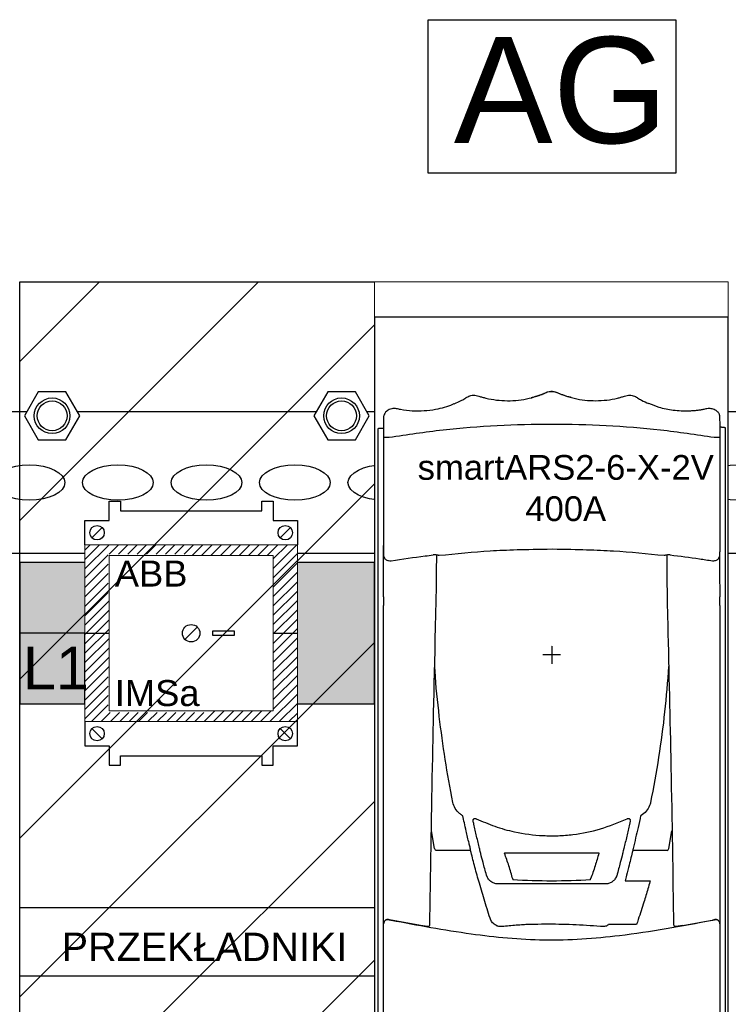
# Model space of a CAD drawing. Header units: millimetres. Extents: x -11513 to 3649, y 2330 to 12522.
# Tile 31 of 75: x -9882 to -9678, y 8431 to 8715. Entities that reach past the tile are written whole.
import ezdxf

# ---------------------------------------------------------------- set-up
doc = ezdxf.new("R2010")
doc.units = ezdxf.units.MM
doc.layers.add('Aparatura', color=7, linetype='Continuous')
doc.styles.add('Arial h-20', font='ARIAL.TTF', dxfattribs={"height": 20})
doc.styles.get("Standard").update_dxf_attribs({"font": 'arial.ttf'})

# ---------------------------------------------------------------- blocks, each defined once
blk = doc.blocks.new('wspornik rozłączników')
at = {"layer": 'Aparatura', "linetype": 'Continuous'}
blk.add_lwpolyline([(0, 0), (780, 0), (780, 40), (0, 40)], close=True, dxfattribs=at)
for centre in [(439.68, 20), (464.68, 20), (489.68, 20), (514.68, 20), (539.68, 20), (564.68, 20), (589.68, 20), (614.68, 20), (639.68, 20)]:
    blk.add_ellipse(centre, major_axis=(10, 0), ratio=0.5, dxfattribs=at)
blk = doc.blocks.new('rozmieszczenie aparatury cz siłowa')
blk.add_blockref('wspornik rozłączników', (12.36, 829.46))
blk = doc.blocks.new('Przekładniki IMSa')
at = {"linetype": 'Continuous', "lineweight": 0}
blk.add_wipeout([(-30, -2.81), (-23.17, -2.81), (-23.17, 2.69), (-20, 2.69), (-20, 0), (20, 0), (20, 2.69), (23.17, 2.69), (23.17, -2.81), (30, -2.81), (30, -66.46), (23.17, -66.46), (23.17, -71.96), (20, -71.96), (20, -69.28), (-20, -69.28), (-20, -71.96), (-23.17, -71.96), (-23.17, -66.46), (-30, -66.46)], dxfattribs=at).dxf.layer = 'Aparatura'
blk.add_wipeout([(-30, -2.81), (-23.17, -2.81), (-23.17, 2.69), (-20, 2.69), (-20, 0), (20, 0), (20, 2.69), (23.17, 2.69), (23.17, -2.81), (30, -2.81), (30, -66.46), (23.17, -66.46), (23.17, -71.96), (20, -71.96), (20, -69.28), (-20, -69.28), (-20, -71.96), (-23.17, -71.96), (-23.17, -66.46), (-30, -66.46)], dxfattribs=at)
at = {"layer": 'Aparatura', "linetype": 'Continuous', "lineweight": 0}
h = blk.add_hatch(dxfattribs=at)
h.set_pattern_fill('ANSI31', color=252, scale=15, style=0)
h.set_pattern_definition([(45, (-40.0093, 29.6859), (-1.325825, 1.325825), [])])
h.paths.add_polyline_path([(23.17, -34.64), (23.17, -56.62), (4.79, -56.62), (4.79, -57.07), (-23.41, -57.07), (-23.41, -46.05), (-23.17, -46.05), (-23.17, -34.64), (-30, -34.64), (-30, -59.64), (30, -59.64), (30, -34.64)])
h.paths.add_polyline_path([(-30, -9.64), (-30, -34.64), (-23.17, -34.64), (-23.17, -23.3), (-23.41, -23.3), (-23.41, -12.28), (-0.13, -12.28), (-0.13, -12.66), (23.17, -12.66), (23.17, -34.64), (30, -34.64), (30, -9.64)])
at = {"layer": 'Aparatura', "linetype": 'Continuous'}
for p, q in [((-1.74, -36.38), (1.74, -32.9)), ((-30, -34.64), (-23.17, -34.64)), ((23.17, -34.64), (30, -34.64))]:
    blk.add_line(p, q, dxfattribs=at)
at = {"layer": 'Aparatura', "color": 56, "linetype": 'Continuous', "flags": 128}
for points in [[(-30, -9.63), (-30, -2.81), (-23.17, -2.81), (-23.17, 2.69), (-20, 2.69), (-20, 0), (10, 0), (20, 0), (20, 2.69), (23.17, 2.69), (23.17, -2.81), (30, -2.81), (30, -9.63)], [(-28.03, -7.67), (-25.14, -4.79)], [(25.14, -7.67), (28.03, -4.79)], [(-30, -59.65), (-30, -66.46), (-23.17, -66.46), (-23.17, -71.96), (-20, -71.96), (-20, -69.28), (10, -69.28), (20, -69.28), (20, -71.96), (23.17, -71.96), (23.17, -66.46), (30, -66.46), (30, -59.65)], [(-28.03, -61.6), (-25.14, -64.49)], [(25.14, -61.6), (28.03, -64.49)]]:
    blk.add_lwpolyline(points, dxfattribs=at)
at = {"layer": 'Aparatura', "linetype": 'Continuous', "lineweight": 0, "flags": 128}
blk.add_lwpolyline([(-30, -59.64), (-30, -9.64), (30, -9.64), (30, -59.64)], close=True, dxfattribs=at)
at = {"layer": 'Aparatura', "linetype": 'Continuous', "lineweight": 0}
blk.add_lwpolyline([(-23.17, -12.66), (23.17, -12.66), (23.17, -56.62), (-23.17, -56.62)], close=True, dxfattribs=at)
at = {"layer": 'Aparatura', "linetype": 'Continuous'}
blk.add_lwpolyline([(6.11, -33.97), (12.18, -33.97), (12.18, -35.31), (6.11, -35.31)], close=True, dxfattribs=at)
at = {"layer": 'Aparatura', "color": 56, "linetype": 'Continuous'}
for centre in [(-26.58, -6.23), (26.58, -6.23), (-26.58, -63.04), (26.58, -63.04)]:
    blk.add_circle(centre, 2.04, dxfattribs=at)
at = {"layer": 'Aparatura', "linetype": 'Continuous'}
blk.add_circle((0, -34.64), 2.46, dxfattribs=at)
at = {"layer": 'Aparatura', "color": 1, "linetype": 'Continuous'}
for s, p in [('ABB', (-21.58, -21.46)), ('IMSa', (-21.58, -55.24))]:
    blk.add_text(s, height=7.346, dxfattribs=at).set_placement(p)
blk = doc.blocks.new('Śrubka źółta')
at = {"color": 2}
blk.add_wipeout([(-4.9, 8.49), (4.9, 8.49), (9.8, 0), (4.9, -8.49), (-4.9, -8.49), (-9.8, 0)], dxfattribs=at).dxf.layer = 'Aparatura'
at = {"layer": 'Aparatura', "color": 2}
blk.add_lwpolyline([(4.9, -8.49), (9.8, 0), (4.9, 8.49), (-4.9, 8.49), (-9.8, 0), (-4.9, -8.49)], close=True, dxfattribs=at)
for radius in [6.3, 5.27]:
    blk.add_circle((0, 0), radius, dxfattribs=at)
blk = doc.blocks.new('Przekładniki- widok')
at = {"layer": 'Aparatura'}
h = blk.add_hatch(color=256, dxfattribs=at)
h.set_gradient(color1=(255, 127, 0), color2=(255, 127, 0), rotation=40)
h.paths.add_polyline_path([(-16250.94, 8503.29), (-16150.74, 8503.29), (-16150.74, 8543.29), (-16250.94, 8543.29)])
blk.add_lwpolyline([(-16250.94, 8503.29), (-16150.74, 8503.29), (-16150.74, 8543.29), (-16250.94, 8543.29)], close=True, dxfattribs=at)
at = {"layer": 'Aparatura', "color": 0, "linetype": 'Continuous'}
blk.add_lwpolyline([(-16250.94, 8445.71), (-16150.74, 8445.71), (-16150.74, 8426.29), (-16250.94, 8426.29)], close=True, dxfattribs=at)
at = {"layer": 'Aparatura', "linetype": 'Continuous', "xscale": 0.8, "yscale": 0.8, "zscale": 0.8}
for p in [(-16241.79, 8584.75), (-16160.01, 8584.75)]:
    blk.add_blockref('Śrubka źółta', p, dxfattribs=at)
at = {"layer": 'Aparatura', "linetype": 'Continuous', "insert": (-16239.09, 8438.63), "char_height": 8, "width": 99.4059, "attachment_point": 1, "style": 'Arial h-20'}
blk.add_mtext('\\fArial|b0|i0|c238;PRZEKŁADNIKI', dxfattribs=at)
at = {"layer": 'Aparatura', "linetype": 'Continuous'}
blk.add_lwpolyline([(-16250.94, 8622.63), (-16150.74, 8622.63), (-16150.74, 7934.87), (-16250.94, 7934.87)], close=True, dxfattribs=at)
at = {"layer": 'Aparatura'}
blk.add_blockref('Przekładniki IMSa', (-16202.5, 8557.93), dxfattribs=at)
at = {"layer": 'Aparatura', "linetype": 'Continuous'}
h = blk.add_hatch(dxfattribs=at)
h.set_pattern_fill('ANSI31', color=0, scale=10, style=0)
h.set_pattern_definition([(45, (-298191.252, -170361.92), (-22.4506403, 22.4506403), [])])
h.paths.add_polyline_path([(-16150.74, 8622.63), (-16250.94, 8622.63), (-16250.94, 7934.87), (-16150.74, 7934.87)])
at = {"layer": 'Aparatura'}
h = blk.add_hatch(color=256, dxfattribs=at)
h.set_gradient(color1=(255, 255, 0), color2=(255, 255, 0), rotation=40)
h.paths.add_polyline_path([(-16250.94, 8503.29), (-16232.5, 8503.29), (-16232.5, 8523.29), (-16250.94, 8523.29)])
blk.add_lwpolyline([(-16250.94, 8503.29), (-16232.5, 8503.29), (-16232.5, 8523.29), (-16250.94, 8523.29)], close=True, dxfattribs=at)
at = {"layer": 'Aparatura', "color": 18, "true_color": 0x000000, "style": 'Arial h-20'}
blk.add_text('L1', height=12, dxfattribs=at).set_placement((-16250.02, 8507.45))

msp = doc.modelspace()

# ---------------------------------------------------------------- linework, layer by layer
at = {"color": 2}
msp.add_lwpolyline([(-9764.25, 8714.89), (-9692.87, 8714.89), (-9692.87, 8670.61), (-9764.25, 8670.61)], close=True, dxfattribs=at)

# ---------------------------------------------------------------- block references
at = {"xscale": 1.02, "yscale": 1.02, "zscale": 1.02}
msp.add_blockref('rozmieszczenie aparatury cz siłowa', (-10340.19, 7714.97), dxfattribs=at)

# ---------------------------------------------------------------- texts
at = {"color": 1, "insert": (-9756.83, 8709.9), "char_height": 30.6, "width": 6.0219, "attachment_point": 1}
msp.add_mtext('AG', dxfattribs=at)

# ---------------------------------------------------------------- next in the draw order: block references
at = {"xscale": 1.02, "yscale": 1.02, "zscale": 1.02}
msp.add_blockref('Przekładniki- widok', (6694.04, -155.77), dxfattribs=at)

# ---------------------------------------------------------------- next in the draw order: wipeouts: each hides what was drawn before it
msp.add_wipeout([(-9779.72, 8639.31), (-9677.72, 8639.31), (-9677.72, 7945.71), (-9779.72, 7945.71)]).dxf.layer = 'Aparatura'

# ---------------------------------------------------------------- next in the draw order: linework, layer by layer
at = {"layer": 'Aparatura', "color": 254, "lineweight": 5}
for p, q in [((-9779.72, 8639.31), (-9779.72, 8629.11)), ((-9677.72, 8639.31), (-9779.72, 8639.31)), ((-9677.72, 8629.11), (-9677.72, 8639.31))]:
    msp.add_line(p, q, dxfattribs=at)
at = {"layer": 'Aparatura', "lineweight": 30}
for p, q in [((-9681.08, 8602.1), (-9681.08, 8602.1)), ((-9681.04, 8602.04), (-9681.08, 8602.1)), ((-9777.57, 8597.14), (-9777.02, 8597.14)), ((-9679.65, 8597.4), (-9680.19, 8597.4)), ((-9777.03, 8594.52), (-9777.03, 8594.52)), ((-9777.03, 8563.62), (-9777.03, 8594.52)), ((-9680.18, 8594.52), (-9680.18, 8594.52)), ((-9680.18, 8594.52), (-9680.18, 8563.62)), ((-9777.06, 8555.73), (-9777.06, 8563.27)), ((-9761.79, 8555.81), (-9761.74, 8560.52)), ((-9761.04, 8560.35), (-9761.08, 8560.36)), ((-9696.13, 8560.36), (-9696.17, 8560.35)), ((-9680.24, 8560.32), (-9680.24, 8555.74)), ((-9777.06, 8548.52), (-9777.06, 8555.73)), ((-9761.8, 8554.45), (-9761.79, 8555.81)), ((-9680.24, 8555.74), (-9680.16, 8548.52)), ((-9761.82, 8551.33), (-9761.8, 8554.47)), ((-9695.35, 8547.17), (-9695.24, 8542.92)), ((-9777.06, 8454.28), (-9777.06, 8545.95)), ((-9680.16, 8545.95), (-9680.16, 8454.28)), ((-9775.35, 8455.37), (-9775.61, 8455.42)), ((-9775.61, 8455.42), (-9775.61, 8455.42)), ((-9766.4, 8453.7), (-9775.35, 8455.37)), ((-9690.81, 8453.7), (-9681.86, 8455.37)), ((-9681.6, 8455.42), (-9681.86, 8455.37)), ((-9681.6, 8455.42), (-9681.6, 8455.42)), ((-9777.06, 8454.21), (-9777.06, 8454.28)), ((-9777.06, 8428.34), (-9777.06, 8454.21)), ((-9680.16, 8454.28), (-9680.16, 8454.21)), ((-9680.16, 8454.21), (-9680.16, 8428.34))]:
    msp.add_line(p, q, dxfattribs=at)
at = {"layer": 'Aparatura'}
for p, q in [((-9678.63, 8597.25), (-9678.63, 8486.3)), ((-9778.59, 8486.3), (-9778.59, 8596.99)), ((-9778.59, 8453.85), (-9778.59, 8486.3)), ((-9754.23, 8485.35), (-9754.4, 8485.45)), ((-9702.81, 8485.45), (-9702.98, 8485.35)), ((-9678.63, 8486.3), (-9678.63, 8454.98)), ((-9762.4, 8475.87), (-9763.27, 8481)), ((-9694.81, 8475.87), (-9693.94, 8481)), ((-9751.97, 8475.3), (-9761.88, 8475.31)), ((-9752.06, 8475.94), (-9752.14, 8476.28)), ((-9695.33, 8475.31), (-9705.24, 8475.31)), ((-9739.83, 8467.11), (-9739.83, 8466.82)), ((-9717.38, 8466.82), (-9717.38, 8467.11)), ((-9778.59, 8443.94), (-9778.59, 8453.85)), ((-9678.63, 8454.91), (-9678.63, 8454.98)), ((-9678.63, 8454.91), (-9678.63, 8443.95)), ((-9778.59, 8443.92), (-9778.59, 8443.94)), ((-9778.59, 8433.64), (-9778.59, 8433.65)), ((-9778.58, 8433.64), (-9778.59, 8433.64)), ((-9778.59, 8405.19), (-9778.59, 8433.64)), ((-9678.63, 8433.65), (-9678.63, 8433.64)), ((-9678.63, 8433.64), (-9678.63, 8433.64)), ((-9678.63, 8433.64), (-9678.63, 8408.26))]:
    msp.add_line(p, q, dxfattribs=at)
at = {"layer": 'Aparatura', "color": 30}
for p, q in [((-9728.61, 8534.32), (-9728.61, 8534.35)), ((-9728.61, 8534.29), (-9728.61, 8529.19)), ((-9726.06, 8531.74), (-9731.16, 8531.74))]:
    msp.add_line(p, q, dxfattribs=at)
at = {"layer": 'Aparatura'}
msp.add_lwpolyline([(-9779.72, 7945.71), (-9677.72, 7945.71), (-9677.72, 8629.11), (-9779.72, 8629.11)], close=True, dxfattribs=at)
at = {"layer": 'Aparatura', "flags": 128}
for points in [[(-9763.73, 8453.95), (-9763.71, 8454.96), (-9763.69, 8456.09)], [(-9693.52, 8456.09), (-9693.5, 8455.08), (-9693.48, 8453.95)], [(-9764.09, 8453.37), (-9763.99, 8453.45), (-9763.8, 8453.61)], [(-9763.8, 8453.61), (-9763.79, 8453.68), (-9763.76, 8453.83), (-9763.73, 8453.95)], [(-9693.48, 8453.95), (-9693.45, 8453.83), (-9693.42, 8453.69), (-9693.41, 8453.61)], [(-9693.12, 8453.37), (-9693.4, 8453.6), (-9693.41, 8453.61)]]:
    msp.add_lwpolyline(points, dxfattribs=at)
at = {"layer": 'Aparatura', "lineweight": 30}
for centre, radius, start, end in [((-9775.08, 8600.45), 1.89, 127.2762, 174.4368), ((-9777.03, 8563.62), 0.00041, 89.0024, 134.5994), ((-9680.18, 8563.62), 0.00041, 45.4006, 90.9976), ((-9775.83, 8454.21), 1.22, 79.5329, 179.9775), ((-9681.38, 8454.21), 1.22, 0.0225, 100.4671)]:
    msp.add_arc(centre, radius, start, end, dxfattribs=at)
at = {"layer": 'Aparatura'}
for centre, start, end in [((-9760.9, 8476.74), 209.9944, 235.5862), ((-9696.31, 8476.74), 304.4118, 330.0048)]:
    msp.add_arc(centre, 1.73, start, end, dxfattribs=at)
at = {"layer": 'Aparatura', "lineweight": 30}
for points, knots in [([(-9756.74, 8604.14), (-9756, 8604.46), (-9754.84, 8604.97), (-9753.66, 8605.65), (-9753.02, 8606.07), (-9752.32, 8606.44), (-9751.11, 8606.73), (-9749.77, 8606.41), (-9748.61, 8606.03), (-9746.94, 8605.6), (-9744.54, 8605.16), (-9741.37, 8604.97), (-9738.2, 8605.13), (-9735.11, 8605.65), (-9732.64, 8606.37), (-9731.12, 8606.97), (-9730.4, 8607.27), (-9729.74, 8607.59), (-9728.66, 8607.8), (-9727.55, 8607.62), (-9726.87, 8607.3), (-9726.15, 8606.99), (-9724.62, 8606.39), (-9722.16, 8605.67), (-9719.07, 8605.14), (-9715.9, 8604.97), (-9712.73, 8605.16), (-9710.32, 8605.59), (-9708.65, 8606.02), (-9707.51, 8606.38), (-9706.19, 8606.73), (-9704.97, 8606.48), (-9704.25, 8606.11), (-9703.6, 8605.68), (-9702.46, 8605.02), (-9701.35, 8604.53), (-9700.66, 8604.22)], [0, 0, 0, 0, 0.0423884, 0.0664179, 0.0725222, 0.0836283, 0.1066676, 0.1344006, 0.1520723, 0.1697376, 0.2229949, 0.2769114, 0.3309633, 0.3842883, 0.4367973, 0.4629738, 0.4695288, 0.477521, 0.500882, 0.5243258, 0.5329903, 0.539548, 0.565731, 0.6182483, 0.671576, 0.7256275, 0.7795418, 0.8327909, 0.8504523, 0.8681187, 0.8950832, 0.9184327, 0.929864, 0.9361894, 0.9602307, 1, 1, 1, 1]), ([(-9722.95, 8605.95), (-9723.29, 8606.02), (-9723.97, 8606.17), (-9724.94, 8606.5), (-9725.86, 8606.83), (-9726.82, 8607.23), (-9728.1, 8607.77), (-9729.72, 8607.6), (-9731.08, 8606.92), (-9732.32, 8606.49), (-9733.44, 8606.12), (-9734.19, 8605.93), (-9734.5, 8605.85)], [0, 0, 0, 0, 0.085009, 0.171868, 0.253498, 0.329899, 0.431684, 0.593299, 0.704973, 0.810592, 0.919677, 1, 1, 1, 1]), ([(-9756.82, 8604.08), (-9756.93, 8604.03), (-9758.59, 8603.27), (-9761.48, 8602.51), (-9765.4, 8601.99), (-9768.79, 8601.98), (-9771.22, 8602.28), (-9772.74, 8602.57), (-9773.46, 8602.75), (-9774.28, 8602.78), (-9775.09, 8602.6), (-9775.72, 8602.37), (-9776.04, 8602.11), (-9776.23, 8601.95)], [0, 0, 0, 0, 0.0199228, 0.2792592, 0.4478836, 0.6170928, 0.7875504, 0.816158, 0.8497824, 0.9001018, 0.937496, 0.9752043, 1, 1, 1, 1]), ([(-9681.08, 8602.1), (-9681.09, 8602.12), (-9681.46, 8602.38), (-9682.32, 8602.7), (-9683.56, 8602.81), (-9684.69, 8602.51), (-9685.75, 8602.33), (-9686.77, 8602.19), (-9687.81, 8602.09), (-9690.1, 8601.95), (-9693.44, 8602.11), (-9697.38, 8602.89), (-9699.61, 8603.79), (-9700.58, 8604.18)], [0, 0, 0, 0, 0.01101, 0.072293, 0.13279, 0.19466, 0.244474, 0.294653, 0.346957, 0.401453, 0.636715, 0.842688, 1, 1, 1, 1]), ([(-9777.03, 8594.52), (-9777.03, 8595.15), (-9777.02, 8596.2), (-9777.02, 8597.5), (-9777.01, 8598.35), (-9777.01, 8599.01), (-9777, 8599.52), (-9776.99, 8599.88), (-9776.99, 8600.06), (-9776.99, 8600.15), (-9776.99, 8600.2), (-9776.99, 8600.22)], [0, 0, 0, 0, 0.298771, 0.499604, 0.633447, 0.728995, 0.847673, 0.920684, 0.96194, 0.981807, 1, 1, 1, 1]), ([(-9776.99, 8600.22), (-9776.98, 8600.32), (-9776.98, 8600.46), (-9776.97, 8600.59), (-9776.96, 8600.63)], [0, 0, 0, 0, 0.704756, 1, 1, 1, 1]), ([(-9681.08, 8602.1), (-9680.96, 8602), (-9680.72, 8601.81), (-9680.47, 8601.44), (-9680.34, 8601.11), (-9680.28, 8600.89), (-9680.26, 8600.74), (-9680.25, 8600.62), (-9680.23, 8600.47), (-9680.23, 8600.32), (-9680.22, 8600.22)], [0, 0, 0, 0, 0.152949, 0.306524, 0.465521, 0.511247, 0.568609, 0.665896, 0.765854, 1, 1, 1, 1]), ([(-9680.22, 8600.22), (-9680.22, 8600.2), (-9680.22, 8600.15), (-9680.22, 8600.06), (-9680.22, 8599.88), (-9680.21, 8599.52), (-9680.2, 8599.02), (-9680.2, 8598.36), (-9680.19, 8597.51), (-9680.19, 8596.21), (-9680.18, 8595.15), (-9680.18, 8594.52)], [0, 0, 0, 0, 0.018899, 0.039086, 0.080314, 0.152685, 0.269934, 0.364628, 0.498532, 0.700653, 1, 1, 1, 1]), ([(-9775.41, 8594.51), (-9770.26, 8595.27), (-9759.98, 8596.79), (-9744.32, 8598.01), (-9728.61, 8598.45), (-9712.89, 8598.01), (-9697.23, 8596.79), (-9686.95, 8595.27), (-9681.81, 8594.51)], [0, 0, 0, 0, 0.167076, 0.333659, 0.5, 0.666341, 0.832924, 1, 1, 1, 1]), ([(-9777.03, 8594.52), (-9777, 8594.52), (-9776.96, 8594.52), (-9776.61, 8594.51), (-9776.07, 8594.51), (-9775.63, 8594.51), (-9775.41, 8594.51)], [0, 0, 0, 0, 0.240786, 0.493857, 0.746929, 1, 1, 1, 1]), ([(-9681.81, 8594.51), (-9681.58, 8594.51), (-9681.14, 8594.51), (-9680.6, 8594.51), (-9680.25, 8594.52), (-9680.21, 8594.52), (-9680.18, 8594.52)], [0, 0, 0, 0, 0.2530713, 0.5061426, 0.7592138, 1, 1, 1, 1]), ([(-9776.96, 8560.11), (-9776.96, 8560.14), (-9776.97, 8560.24), (-9776.98, 8560.38), (-9776.99, 8560.62), (-9777, 8561.01), (-9777.01, 8561.54), (-9777.02, 8562.15), (-9777.03, 8562.85), (-9777.03, 8563.34), (-9777.03, 8563.62)], [0, 0, 0, 0, 0.029032, 0.116157, 0.236636, 0.385765, 0.545512, 0.697233, 0.826566, 1, 1, 1, 1]), ([(-9680.18, 8563.62), (-9680.18, 8563.34), (-9680.18, 8562.85), (-9680.19, 8562.16), (-9680.2, 8561.54), (-9680.21, 8561.01), (-9680.22, 8560.62), (-9680.23, 8560.38), (-9680.24, 8560.24), (-9680.25, 8560.14), (-9680.25, 8560.11)], [0, 0, 0, 0, 0.173438, 0.302772, 0.454493, 0.614239, 0.763367, 0.883845, 0.970969, 1, 1, 1, 1]), ([(-9774.9, 8558.86), (-9771.61, 8559.36), (-9767.6, 8559.97), (-9763.56, 8560.46), (-9762.78, 8560.55)], [0, 0, 0, 0, 0.80902, 1, 1, 1, 1]), ([(-9761.08, 8560.36), (-9761.11, 8560.37), (-9761.17, 8560.4), (-9761.45, 8560.48), (-9761.84, 8560.55), (-9762.3, 8560.59), (-9762.62, 8560.56), (-9762.78, 8560.55)], [0, 0, 0, 0, 0.186686, 0.400314, 0.60324, 0.80155, 1, 1, 1, 1]), ([(-9728.4, 8562.17), (-9736.5, 8562.06), (-9746.37, 8561.83), (-9756.13, 8560.84), (-9761.03, 8560.35)], [0, 0, 0, 0, 0.4986323, 1, 1, 1, 1]), ([(-9696.18, 8560.35), (-9701.05, 8560.84), (-9710.82, 8561.82), (-9720.68, 8562.05), (-9728.4, 8562.17)], [0, 0, 0, 0, 0.498632, 1, 1, 1, 1]), ([(-9694.43, 8560.55), (-9694.54, 8560.56), (-9694.83, 8560.58), (-9695.29, 8560.56), (-9695.71, 8560.49), (-9696.02, 8560.41), (-9696.09, 8560.38), (-9696.13, 8560.36)], [0, 0, 0, 0, 0.145634, 0.358466, 0.574443, 0.787148, 1, 1, 1, 1]), ([(-9695.47, 8560.52), (-9695.47, 8560.39), (-9695.45, 8559.07), (-9695.43, 8556), (-9695.4, 8553.07), (-9695.39, 8551.32)], [0, 0, 0, 0, 0.041503, 0.431702, 1, 1, 1, 1]), ([(-9694.43, 8560.55), (-9691.62, 8560.2), (-9687.58, 8559.69), (-9683.57, 8559.06), (-9682.31, 8558.86)], [0, 0, 0, 0, 0.695633, 1, 1, 1, 1]), ([(-9776.96, 8560.11), (-9776.92, 8559.95), (-9776.85, 8559.65), (-9776.54, 8559.3), (-9776.12, 8559.04), (-9775.6, 8558.88), (-9775.22, 8558.86), (-9774.9, 8558.86)], [0, 0, 0, 0, 0.232386, 0.448594, 0.638017, 0.818835, 1, 1, 1, 1]), ([(-9682.31, 8558.86), (-9681.99, 8558.87), (-9681.61, 8558.88), (-9681.09, 8559.04), (-9680.67, 8559.3), (-9680.36, 8559.65), (-9680.29, 8559.96), (-9680.25, 8560.11)], [0, 0, 0, 0, 0.181165, 0.361984, 0.551406, 0.767614, 1, 1, 1, 1]), ([(-9763.69, 8456.09), (-9763.45, 8471.45), (-9763.01, 8500.4), (-9762.3, 8529.34), (-9761.82, 8551.33)], [0, 0, 0, 0, 0.530604, 1, 1, 1, 1]), ([(-9695.39, 8551.32), (-9695.38, 8551.03), (-9695.37, 8549.64), (-9695.36, 8548.25), (-9695.35, 8547.17)], [0, 0, 0, 0, 0.215867, 1, 1, 1, 1]), ([(-9680.16, 8545.95), (-9680.16, 8546.28), (-9680.17, 8546.7), (-9680.18, 8547.49), (-9680.16, 8548.03), (-9680.16, 8548.43), (-9680.16, 8548.52)], [0, 0, 0, 0, 0.390269, 0.507114, 0.888448, 1, 1, 1, 1]), ([(-9695.24, 8542.92), (-9694.91, 8529.34), (-9694.2, 8500.4), (-9693.76, 8471.45), (-9693.52, 8456.09)], [0, 0, 0, 0, 0.469399, 1, 1, 1, 1]), ([(-9777.06, 8454.28), (-9777.06, 8454.29), (-9777.05, 8454.4), (-9777.01, 8454.68), (-9776.79, 8455.06), (-9776.41, 8455.34), (-9776.01, 8455.46), (-9775.74, 8455.43), (-9775.61, 8455.42)], [0, 0, 0, 0, 0.0031412, 0.189602, 0.4911947, 0.7104898, 0.8548502, 1, 1, 1, 1]), ([(-9775.61, 8455.42), (-9775.6, 8455.41), (-9775.58, 8455.4), (-9775.44, 8455.37), (-9775.24, 8455.32), (-9775.04, 8455.28), (-9774.93, 8455.26), (-9774.9, 8455.26)], [0, 0, 0, 0, 0.229934, 0.459774, 0.692076, 0.928215, 1, 1, 1, 1]), ([(-9774.9, 8455.26), (-9771.07, 8454.54), (-9763.41, 8453.1), (-9752.24, 8451.29), (-9741.35, 8450.02), (-9730.68, 8449.41), (-9719.88, 8449.7), (-9708.15, 8450.84), (-9695.63, 8452.76), (-9686.75, 8454.42), (-9682.31, 8455.26)], [0, 0, 0, 0, 0.125522, 0.251121, 0.364073, 0.47696, 0.592889, 0.708894, 0.854304, 1, 1, 1, 1]), ([(-9682.31, 8455.26), (-9682.22, 8455.27), (-9682.04, 8455.31), (-9681.81, 8455.36), (-9681.66, 8455.39), (-9681.6, 8455.41), (-9681.6, 8455.42), (-9681.6, 8455.42)], [0, 0, 0, 0, 0.23894, 0.477989, 0.715403, 0.949002, 1, 1, 1, 1]), ([(-9681.6, 8455.42), (-9681.47, 8455.43), (-9681.2, 8455.46), (-9680.8, 8455.34), (-9680.42, 8455.06), (-9680.2, 8454.68), (-9680.16, 8454.4), (-9680.16, 8454.29), (-9680.16, 8454.28)], [0, 0, 0, 0, 0.14515, 0.28951, 0.508805, 0.810398, 0.996859, 1, 1, 1, 1])]:
    msp.add_open_spline(points, degree=3, knots=knots, dxfattribs=at)
at = {"layer": 'Aparatura'}
for points, knots in [([(-9778.59, 8596.99), (-9778.59, 8596.99), (-9778.58, 8597), (-9778.56, 8597.03), (-9778.44, 8597.07), (-9778.21, 8597.11), (-9777.91, 8597.13), (-9777.68, 8597.13), (-9777.57, 8597.14)], [0, 0, 0, 0, 0.007498, 0.148625, 0.363602, 0.576405, 0.788185, 1, 1, 1, 1]), ([(-9679.65, 8597.4), (-9679.53, 8597.4), (-9679.3, 8597.39), (-9679, 8597.37), (-9678.77, 8597.33), (-9678.65, 8597.29), (-9678.63, 8597.26), (-9678.63, 8597.25), (-9678.63, 8597.25)], [0, 0, 0, 0, 0.211943, 0.423853, 0.63674, 0.851706, 0.992417, 1, 1, 1, 1]), ([(-9777.06, 8548.52), (-9777.05, 8548.2), (-9777.04, 8547.77), (-9777.03, 8546.98), (-9777.05, 8546.44), (-9777.05, 8546.04), (-9777.06, 8545.95)], [0, 0, 0, 0, 0.390269, 0.507114, 0.888448, 1, 1, 1, 1]), ([(-9757.1, 8489.21), (-9757.87, 8493.32), (-9759.41, 8501.53), (-9761.06, 8514.16), (-9762.03, 8523.21), (-9762.27, 8528.11), (-9762.3, 8528.65)], [0, 0, 0, 0, 0.314735, 0.630013, 0.95928, 1, 1, 1, 1]), ([(-9694.91, 8528.34), (-9695.25, 8524), (-9695.96, 8515.27), (-9697.69, 8502.21), (-9699.3, 8493.55), (-9700.11, 8489.21)], [0, 0, 0, 0, 0.33049, 0.664925, 1, 1, 1, 1]), ([(-9754.4, 8485.45), (-9754.68, 8485.63), (-9755.48, 8486.16), (-9756.55, 8487.4), (-9756.92, 8488.61), (-9757.1, 8489.21)], [0, 0, 0, 0, 0.211127, 0.605633, 1, 1, 1, 1]), ([(-9700.11, 8489.21), (-9700.19, 8488.89), (-9700.43, 8487.96), (-9701.27, 8486.55), (-9702.3, 8485.82), (-9702.81, 8485.45)], [0, 0, 0, 0, 0.209577, 0.604721, 1, 1, 1, 1]), ([(-9752.14, 8476.28), (-9752.24, 8476.66), (-9752.62, 8478.21), (-9753.17, 8480.54), (-9753.76, 8483.19), (-9754.08, 8484.66), (-9754.23, 8485.35)], [0, 0, 0, 0, 0.126146, 0.513676, 0.772012, 1, 1, 1, 1]), ([(-9751.25, 8483.82), (-9751.26, 8483.89), (-9751.28, 8484.03), (-9751.21, 8484.23), (-9751.09, 8484.4), (-9750.92, 8484.52), (-9750.72, 8484.57), (-9750.53, 8484.56), (-9750.43, 8484.52), (-9750.39, 8484.5)], [0, 0, 0, 0, 0.151027, 0.302045, 0.453532, 0.605379, 0.757136, 0.908395, 1, 1, 1, 1]), ([(-9749.39, 8475.94), (-9749.68, 8477.1), (-9750.25, 8479.41), (-9750.85, 8482.04), (-9751.18, 8483.51), (-9751.25, 8483.82)], [0, 0, 0, 0, 0.441425, 0.882848, 1, 1, 1, 1]), ([(-9750.39, 8484.5), (-9748.61, 8483.73), (-9745.04, 8482.17), (-9738.57, 8480.4), (-9732.42, 8479.58), (-9726.77, 8479.54), (-9721.22, 8479.99), (-9714.41, 8481.31), (-9709.37, 8483.43), (-9706.82, 8484.5)], [0, 0, 0, 0, 0.129088, 0.259929, 0.445353, 0.540835, 0.636317, 0.815744, 1, 1, 1, 1]), ([(-9705.96, 8483.82), (-9706.03, 8483.51), (-9706.35, 8482.04), (-9706.96, 8479.41), (-9707.53, 8477.1), (-9707.82, 8475.94)], [0, 0, 0, 0, 0.116755, 0.558377, 1, 1, 1, 1]), ([(-9706.82, 8484.5), (-9706.76, 8484.53), (-9706.63, 8484.58), (-9706.42, 8484.56), (-9706.22, 8484.48), (-9706.07, 8484.34), (-9705.97, 8484.15), (-9705.93, 8483.97), (-9705.95, 8483.86), (-9705.96, 8483.82)], [0, 0, 0, 0, 0.150385, 0.300761, 0.451557, 0.602957, 0.75472, 0.906432, 1, 1, 1, 1]), ([(-9702.98, 8485.35), (-9703.22, 8484.23), (-9703.9, 8481.08), (-9704.66, 8477.95), (-9705.15, 8475.94)], [0, 0, 0, 0, 0.357639, 1, 1, 1, 1]), ([(-9751.97, 8475.3), (-9751.99, 8475.4), (-9752.02, 8475.58), (-9752.05, 8475.82), (-9752.06, 8475.94)], [0, 0, 0, 0, 0.486569, 1, 1, 1, 1]), ([(-9746.37, 8455.79), (-9746.96, 8457.63), (-9748.13, 8461.31), (-9749.61, 8466.39), (-9750.91, 8471.11), (-9751.62, 8473.9), (-9751.97, 8475.3)], [0, 0, 0, 0, 0.261354, 0.522677, 0.760258, 1, 1, 1, 1]), ([(-9749.36, 8475.77), (-9749.37, 8475.83), (-9749.38, 8475.88), (-9749.39, 8475.94), (-9749.39, 8475.94)], [0, 0, 0, 0, 0.999645, 1, 1, 1, 1]), ([(-9749.28, 8475.3), (-9749.28, 8475.3), (-9749.29, 8475.37), (-9749.32, 8475.51), (-9749.35, 8475.68), (-9749.36, 8475.77)], [0, 0, 0, 0, 0.000113, 0.470663, 1, 1, 1, 1]), ([(-9749.2, 8475), (-9749.2, 8475.01), (-9749.23, 8475.11), (-9749.25, 8475.21), (-9749.28, 8475.3)], [0, 0, 0, 0, 0.102168, 1, 1, 1, 1]), ([(-9707.82, 8475.94), (-9708.06, 8474.8), (-9708.32, 8473.77), (-9708.75, 8472.14), (-9709.32, 8470), (-9709.69, 8468.71), (-9709.88, 8468.03)], [0, 0, 0, 0, 0.085956, 0.467382, 0.721157, 1, 1, 1, 1]), ([(-9705.24, 8475.31), (-9705.59, 8473.93), (-9706.18, 8471.64), (-9706.94, 8468.65), (-9707.33, 8467.1), (-9707.47, 8466.57)], [0, 0, 0, 0, 0.497835, 0.826462, 1, 1, 1, 1]), ([(-9705.15, 8475.94), (-9705.16, 8475.83), (-9705.19, 8475.59), (-9705.22, 8475.4), (-9705.24, 8475.31)], [0, 0, 0, 0, 0.490759, 1, 1, 1, 1]), ([(-9747.33, 8468.03), (-9747.35, 8468.1), (-9747.55, 8468.79), (-9747.91, 8470.07), (-9748.47, 8472.15), (-9748.89, 8473.79), (-9749.15, 8474.81), (-9749.2, 8475)], [0, 0, 0, 0, 0.027983, 0.281063, 0.534132, 0.914497, 1, 1, 1, 1]), ([(-9742.21, 8474.7), (-9742.21, 8474.65), (-9742.21, 8474.59), (-9742.21, 8474.53), (-9742.21, 8474.52)], [0, 0, 0, 0, 0.934347, 1, 1, 1, 1]), ([(-9742.21, 8474.7), (-9737.68, 8474.7), (-9730.62, 8474.7), (-9721.55, 8474.7), (-9717.02, 8474.7), (-9715.01, 8474.7)], [0, 0, 0, 0, 0.5000096, 0.7782313, 1, 1, 1, 1]), ([(-9739.83, 8467.11), (-9740.19, 8468.38), (-9740.93, 8470.98), (-9741.78, 8473.33), (-9742.21, 8474.52)], [0, 0, 0, 0, 0.491137, 1, 1, 1, 1]), ([(-9715.01, 8474.52), (-9715.35, 8473.33), (-9716.03, 8470.95), (-9716.93, 8468.39), (-9717.38, 8467.11)], [0, 0, 0, 0, 0.49892, 1, 1, 1, 1]), ([(-9715.01, 8474.7), (-9715.01, 8474.65), (-9715.01, 8474.59), (-9715.01, 8474.53), (-9715.01, 8474.52)], [0, 0, 0, 0, 0.915627, 1, 1, 1, 1]), ([(-9743.97, 8465.67), (-9744.32, 8465.69), (-9745.01, 8465.75), (-9745.95, 8466.21), (-9746.74, 8466.89), (-9747.15, 8467.55), (-9747.3, 8467.95), (-9747.33, 8468.03)], [0, 0, 0, 0, 0.2219, 0.443281, 0.673914, 0.932804, 1, 1, 1, 1]), ([(-9717.38, 8466.82), (-9721.12, 8466.66), (-9728.6, 8466.35), (-9736.08, 8466.66), (-9739.83, 8466.82)], [0, 0, 0, 0, 0.499211, 1, 1, 1, 1]), ([(-9709.88, 8468.03), (-9709.91, 8467.95), (-9710.06, 8467.55), (-9710.47, 8466.89), (-9711.26, 8466.21), (-9712.2, 8465.75), (-9712.89, 8465.69), (-9713.24, 8465.67)], [0, 0, 0, 0, 0.066817, 0.325764, 0.556659, 0.778064, 1, 1, 1, 1]), ([(-9707.47, 8466.57), (-9707.13, 8466.57), (-9705.43, 8466.57), (-9703.02, 8466.57), (-9700.95, 8466.57), (-9700.24, 8466.57)], [0, 0, 0, 0, 0.140613, 0.703079, 1, 1, 1, 1]), ([(-9700.24, 8466.57), (-9700.26, 8466.49), (-9700.47, 8465.73), (-9701.05, 8463.72), (-9702.14, 8460.12), (-9703.18, 8456.88), (-9703.91, 8454.7), (-9704.07, 8454.21), (-9704.15, 8453.98)], [0, 0, 0, 0, 0.019446, 0.190779, 0.496469, 0.887318, 0.947729, 1, 1, 1, 1]), ([(-9713.24, 8465.67), (-9716.54, 8465.67), (-9723.12, 8465.67), (-9733.37, 8465.67), (-9740.31, 8465.67), (-9743.97, 8465.67)], [0, 0, 0, 0, 0.321694, 0.64305, 1, 1, 1, 1]), ([(-9744.45, 8453.64), (-9744.6, 8453.72), (-9745.13, 8453.99), (-9745.89, 8454.68), (-9746.21, 8455.42), (-9746.37, 8455.79)], [0, 0, 0, 0, 0.167831, 0.587629, 1, 1, 1, 1]), ([(-9764.09, 8453.37), (-9764.12, 8453.36), (-9764.18, 8453.36), (-9764.55, 8453.4), (-9765.07, 8453.47), (-9765.72, 8453.58), (-9766.17, 8453.66), (-9766.4, 8453.7)], [0, 0, 0, 0, 0.1986576, 0.3973008, 0.5965042, 0.7977691, 1, 1, 1, 1]), ([(-9744.45, 8453.64), (-9744.44, 8453.64), (-9744.11, 8453.56), (-9743.07, 8453.43), (-9740.7, 8453.73), (-9738.11, 8453.9), (-9736.2, 8454.04), (-9735.64, 8454.08)], [0, 0, 0, 0, 0.001478, 0.117176, 0.349199, 0.809863, 1, 1, 1, 1]), ([(-9735.64, 8454.08), (-9735.3, 8454.09), (-9733.6, 8454.12), (-9729.24, 8454.16), (-9722.53, 8454.12), (-9717.22, 8453.72), (-9714.56, 8453.52)], [0, 0, 0, 0, 0.048329, 0.24165, 0.620078, 1, 1, 1, 1]), ([(-9714.56, 8453.52), (-9714.22, 8453.51), (-9713.68, 8453.48), (-9713.09, 8453.57), (-9712.83, 8453.63), (-9712.77, 8453.64), (-9712.76, 8453.64)], [0, 0, 0, 0, 0.5662797, 0.8876288, 0.9927702, 1, 1, 1, 1]), ([(-9712.18, 8453.98), (-9712.21, 8453.96), (-9712.39, 8453.83), (-9712.59, 8453.73), (-9712.76, 8453.64)], [0, 0, 0, 0, 0.160807, 1, 1, 1, 1]), ([(-9704.15, 8453.98), (-9705.48, 8453.98), (-9708.16, 8453.98), (-9710.84, 8453.98), (-9712.18, 8453.98)], [0, 0, 0, 0, 0.499337, 1, 1, 1, 1]), ([(-9690.81, 8453.7), (-9691.04, 8453.66), (-9691.51, 8453.58), (-9692.16, 8453.47), (-9692.69, 8453.4), (-9693.03, 8453.36), (-9693.09, 8453.36), (-9693.12, 8453.37)], [0, 0, 0, 0, 0.205448, 0.410951, 0.614901, 0.816191, 1, 1, 1, 1]), ([(-9778.59, 8433.65), (-9778.59, 8433.69), (-9778.59, 8434.27), (-9778.59, 8436.04), (-9778.59, 8439.43), (-9778.59, 8442.26), (-9778.59, 8443.92)], [0, 0, 0, 0, 0.012523, 0.168534, 0.514973, 1, 1, 1, 1]), ([(-9678.63, 8443.95), (-9678.63, 8442.13), (-9678.63, 8438.83), (-9678.63, 8435.47), (-9678.63, 8433.69), (-9678.63, 8433.65)], [0, 0, 0, 0, 0.473746, 0.987525, 1, 1, 1, 1])]:
    msp.add_open_spline(points, degree=3, knots=knots, dxfattribs=at)

# ---------------------------------------------------------------- next in the draw order: texts
at = {"insert": (-9724.56, 8579.79), "char_height": 7.14, "width": 67.4497, "attachment_point": 5}
msp.add_mtext('smartARS2-6-X-2V\\P400A', dxfattribs=at)

doc.saveas('drawing.dxf')
